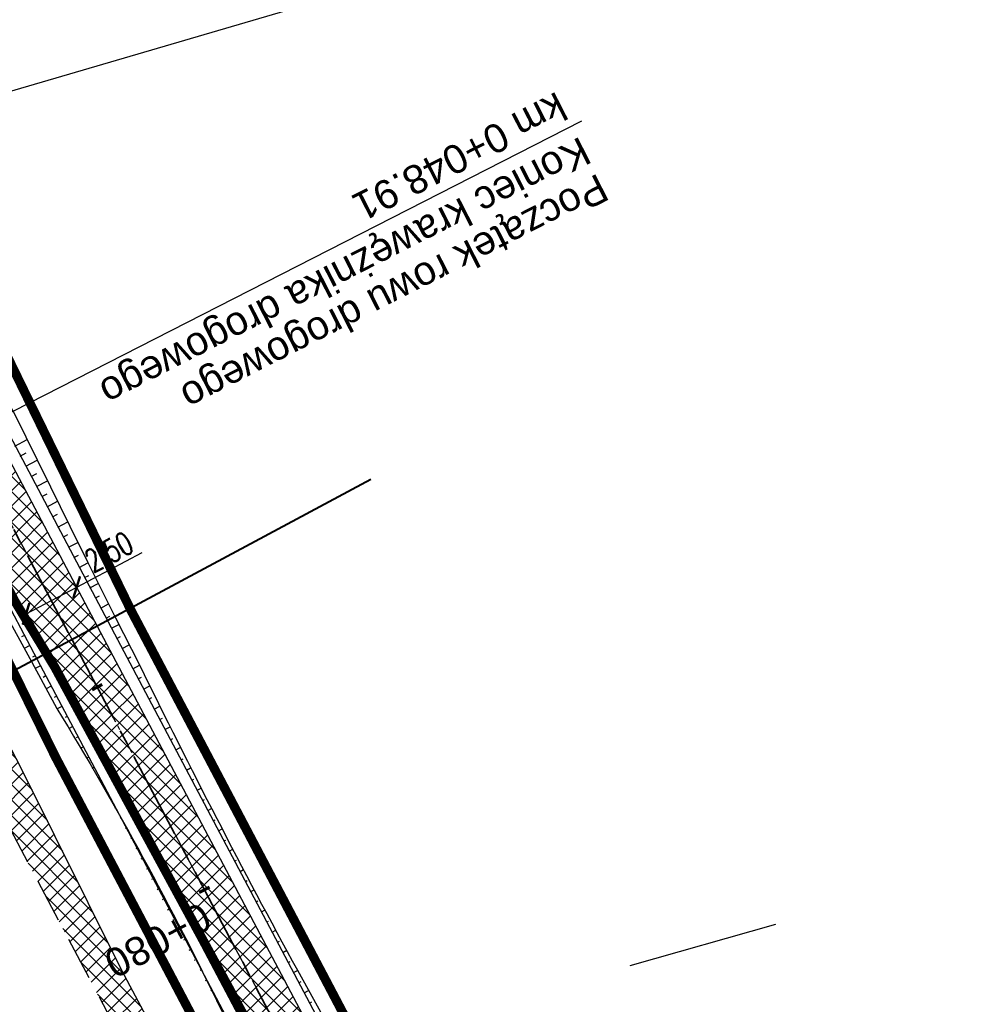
# Model space of a CAD drawing. Header units: metres. Extents: x 7529682 to 7533751, y 5721195 to 5727842.
# Tile 208 of 210: x 7529745 to 7529787, y 5727721 to 5727764. Entities that reach past the tile are written whole.
import ezdxf

# ---------------------------------------------------------------- set-up
doc = ezdxf.new("R2010")
doc.units = ezdxf.units.M
doc.header["$PDMODE"] = 1
doc.header["$PDSIZE"] = 0.3
for name, pattern in [('817-dzialki-09-05-04$0$HIDDEN', [0.375, 0.25, -0.125]), ('ACAD_ISO05W100', [33, 24, -3, 0, -3, 0, -3]), ('CENTER', [50.8, 31.75, -6.35, 6.35, -6.35]), ('CENTER2', [28.575, 19.05, -3.175, 3.175, -3.175]), ('HIDDEN', [9.525, 6.35, -3.175])]:
    doc.linetypes.add(name, pattern=pattern)
for name, color, linetype in [('C-DROGI-SYTUACJA', 7, 'Continuous'), ('C-DROGI-SYTUACJA-ETYKIETY', 7, 'Continuous'), ('D-hatch-pobocza', 131, 'Continuous'), ('D-pobocza', 60, 'Continuous'), ('D-rowy', 160, 'Continuous'), ('D-skarpa', 2, 'Continuous'), ('D-skarpa-kreskowanie', 2, 'Continuous'), ('D-wymiary', 1, 'Continuous')]:
    doc.layers.add(name, color=color, linetype=linetype)
for name, color, linetype, lineweight, true_color in [('D-ewidencja-numery', 7, 'Continuous', 50, 0x40ff00), ('D-hatch-ciag-pieszo-rowerowy', 7, 'Continuous', 13, 0xff9f80), ('D-LR-etap-III', 7, '817-dzialki-09-05-04$0$HIDDEN', 50, 0x00008f), ('D-ogrodzenie-istn', 7, 'FENCELINE2', 30, 0x7a007a), ('D-podzialy-dzialek-Kobior', 7, 'Continuous', 30, 0xff0040), ('D-typowe', 7, 'Continuous', 40, 0x0061c2)]:
    doc.layers.add(name, color=color, linetype=linetype, lineweight=lineweight, true_color=true_color)
for name, color, linetype, lineweight in [('D-krawędzie', 3, 'Continuous', 30), ('D-obrzeża', 2, 'Continuous', 30), ('D-opisy', 2, 'Continuous', 30), ('D-oś', 10, 'CENTER', 30), ('D-pas-drogowy', 7, 'ACAD_ISO05W100', 50)]:
    doc.layers.add(name, color=color, linetype=linetype, lineweight=lineweight)
doc.layers.add('poprzeczki', color=7, linetype='Continuous', true_color=0x0000c7)
doc.styles.add('DIMTEXT', font='simplex.shx', dxfattribs={"width": 0.7})
doc.styles.get("Standard").update_dxf_attribs({"font": 'arial.ttf'})
doc.linetypes.add('FENCELINE2', pattern='A,6.35,-2.54,[132,ltypeshp.shx,S=2.54,R=0,X=-2.54,Y=0],-2.54,25.4', length=36.83)
doc.dimstyles.new('500', dxfattribs={"dimtxt": 1, "dimasz": 0.7, "dimexe": 0.2, "dimexo": 0.5, "dimgap": 0.2, "dimtad": 1, "dimrnd": 0.005, "dimzin": 0, "dimdsep": 46, "dimtxsty": 'DIMTEXT', "dimblk": 'ARCHTICK', "dimcen": 0, "dimclrd": 256, "dimclre": 256, "dimclrt": 2, "dimadec": 5, "dimazin": 0, "dimtfac": 1, "dimtofl": 0, "dimtmove": 0, "dimatfit": 3, "dimfxl": 1, "dimtolj": 1, "dimtzin": 0, "dimlwd": -1, "dimlwe": -1, "dimarcsym": 0})
pattern_1 = [(45, (0, 0), (-0.33675960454, 0.33675960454), []), (135, (0, 0), (-0.33675960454, -0.33675960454), [])]

# ---------------------------------------------------------------- blocks, each defined once
blk = doc.blocks.new('_ArchTick')
at = {"color": 0, "linetype": 'ByBlock', "const_width": 0.15}
blk.add_lwpolyline([(-0.5, -0.5), (0.5, 0.5)], dxfattribs=at)
blk = doc.blocks.new('*D70')
at = {"layer": 'D-wymiary', "transparency": 16777216}
for p, q in [((7529747.918, 5727739.556), (7529750.776, 5727741.068)), ((7529747.684, 5727739.998), (7529747.824, 5727739.733)), ((7529745.708, 5727738.388), (7529747.918, 5727739.556)), ((7529745.474, 5727738.83), (7529745.614, 5727738.564))]:
    blk.add_line(p, q, dxfattribs=at)
at = {"layer": 'Defpoints', "color": 0, "transparency": 16777216}
for p in [(7529747.918, 5727739.556), (7529747.918, 5727739.556), (7529745.708, 5727738.388)]:
    blk.add_point(p, dxfattribs=at)
at = {"layer": 'D-wymiary', "transparency": 16777216, "xscale": 0.6999999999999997, "yscale": 0.6999999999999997, "zscale": 0.6999999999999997}
for p, rotation in [((7529747.918, 5727739.556), 27.87274249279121), ((7529745.708, 5727738.388), 207.8727424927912)]:
    blk.add_blockref('_ArchTick', p, dxfattribs=dict(at, rotation=rotation))
at = {"layer": 'D-wymiary', "color": 2, "transparency": 16777216, "insert": (7529749.329, 5727741.095), "char_height": 1, "attachment_point": 5, "rotation": 27.8727, "style": 'DIMTEXT'}
blk.add_mtext('\\A1;2.50', dxfattribs=at)
blk = doc.blocks.new('AeccTickLine')
at = {"color": 0, "linetype": 'ByBlock', "lineweight": -2}
blk.add_line((0, 1), (0, -1), dxfattribs=at)

msp = doc.modelspace()

# ---------------------------------------------------------------- hatches: boundary and pattern name
at = {"layer": 'D-hatch-ciag-pieszo-rowerowy'}
h = msp.add_hatch(dxfattribs=at)
h.set_pattern_fill('ANSI37', color=256, scale=0.15, style=0)
h.set_pattern_definition(pattern_1)
edge = h.paths.add_edge_path()
edge.add_line((7529794.958, 5727650.503), (7529776.019, 5727686.408))
edge.add_line((7529776.019, 5727686.408), (7529748.844, 5727737.805))
edge.add_line((7529748.844, 5727737.805), (7529744.118, 5727746.741))
edge.add_arc((7529726.438, 5727737.391), 20, 27.8727, 44.2965)
edge.add_line((7529740.753, 5727751.358), (7529739.549, 5727752.592))
edge.add_arc((7529753.864, 5727766.559), 20, 207.9018, 224.2965, ccw=False)
edge.add_line((7529736.189, 5727757.2), (7529717.235, 5727792.995))
edge.add_line((7529717.235, 5727792.995), (7529715.008, 5727791.858))
edge.add_line((7529715.008, 5727791.858), (7529734.148, 5727755.712))
edge.add_arc((7529751.823, 5727765.071), 20, 207.9018, 224.2965)
edge.add_line((7529737.508, 5727751.104), (7529738.712, 5727749.87))
edge.add_arc((7529724.397, 5727735.903), 20, 27.8728, 44.2965, ccw=False)
edge.add_line((7529742.077, 5727745.253), (7529746.633, 5727736.639))
edge.add_line((7529746.633, 5727736.639), (7529773.808, 5727685.242))
edge.add_line((7529773.808, 5727685.242), (7529792.751, 5727649.328))
edge.add_line((7529792.751, 5727649.328), (7529811.281, 5727614.82))
edge.add_line((7529811.281, 5727614.82), (7529836.657, 5727568.297))
edge.add_line((7529836.657, 5727568.297), (7529856.555, 5727531.255))
edge.add_line((7529856.555, 5727531.255), (7529859.536, 5727525.637))
edge.add_line((7529859.536, 5727525.637), (7529862.565, 5727525.262))
edge.add_line((7529862.565, 5727525.262), (7529858.761, 5727532.432))
edge.add_line((7529858.761, 5727532.432), (7529838.856, 5727569.487))
edge.add_line((7529838.856, 5727569.487), (7529813.479, 5727616.01))
edge.add_line((7529813.479, 5727616.01), (7529794.958, 5727650.503))
at = {"layer": 'D-hatch-pobocza'}
h = msp.add_hatch(dxfattribs=at)
h.set_pattern_fill('ANSI37', color=256, scale=0.15, style=0)
h.set_pattern_definition(pattern_1)
h.paths.add_polyline_path([(7529905.34, 5727429.09), (7529892.28, 5727453.58), (7529881.53, 5727473.69), (7529872.27, 5727491.4), (7529857.46, 5727519.14), (7529841.38, 5727549.79), (7529827.75, 5727575.78), (7529816.4, 5727596.89), (7529800.43, 5727627.4), (7529788.07, 5727650.98), (7529775.85, 5727673.83), (7529761.3, 5727701.31), (7529749.89, 5727722.83), (7529745.5, 5727731.66), (7529738.971, 5727744.085), (7529737.465, 5727743.316), (7529742.213, 5727734.302), (7529762.326, 5727696.274), (7529777.785, 5727667.006), (7529799.322, 5727626.3), (7529822.193, 5727583.156), (7529846.924, 5727536.347), (7529864.752, 5727502.663), (7529900.459, 5727434.965), (7529935.352, 5727369.308), (7529971.476, 5727300.786), (7529988.361, 5727268.841), (7529990.28, 5727268.6), (7529990.329, 5727268.617), (7529981.66, 5727284.96), (7529968.42, 5727309.6), (7529956.4, 5727332.85), (7529943.52, 5727357.04), (7529932.32, 5727378.32), (7529916.68, 5727408.01)])

# ---------------------------------------------------------------- linework, layer by layer
at = {"layer": 'C-DROGI-SYTUACJA', "color": 10, "linetype": 'CENTER2', "lineweight": 35, "ltscale": 0.2}
msp.add_lwpolyline([(7529714.301, 5727795.865), (7529735.169, 5727756.456, 0.071658), (7529738.529, 5727751.848), (7529739.732, 5727750.614, -0.071785), (7529743.098, 5727745.997), (7529747.739, 5727737.221), (7529774.913, 5727685.825), (7529793.855, 5727649.915), (7529812.38, 5727615.415), (7529837.757, 5727568.892), (7529857.658, 5727531.843), (7529878.79, 5727492.008), (7529902.589, 5727447.335), (7529918.538, 5727417.135), (7529944.281, 5727366.741), (7529969.685, 5727318.815), (7529986.23, 5727287.312), (7529994.785, 5727271.452), (7530014.919, 5727233.118)], format="xyb", dxfattribs=at)
at = {"layer": 'D-ewidencja-numery', "color": 12, "ltscale": 15, "true_color": 0xc70000}
msp.add_lwpolyline([(7529715.573, 5727792.968), (7529717.68, 5727794.024), (7529736.275, 5727758.647), (7529744.511, 5727750.406), (7529750.283, 5727738.55), (7529777.109, 5727687.569), (7529796.515, 5727651.33), (7529814.938, 5727616.793), (7529839.007, 5727572.304), (7529860.618, 5727532.509), (7529882.349, 5727491.504), (7529904.865, 5727449.096), (7529920.747, 5727418.885), (7529946.677, 5727368.547), (7529972.025, 5727320.573), (7529987.74, 5727290.153), (7529996.497, 5727273.662), (7530017.541, 5727234.203)], dxfattribs=at)
at = {"layer": 'D-krawędzie', "linetype": 'HIDDEN', "ltscale": 0.3}
msp.add_lwpolyline([(7529737.465, 5727743.316), (7529742.213, 5727734.302), (7529762.326, 5727696.274), (7529777.785, 5727667.006), (7529799.322, 5727626.3), (7529822.193, 5727583.156), (7529846.924, 5727536.347), (7529864.752, 5727502.663), (7529900.459, 5727434.965), (7529935.352, 5727369.308), (7529971.476, 5727300.786), (7530006.702, 5727234.141)], dxfattribs=at)
at = {"layer": 'D-LR-etap-III', "ltscale": 10, "flags": 128}
msp.add_lwpolyline([(7531750.474, 5723895.103, 0.4, 0.4, 0), (7531750.505, 5723895.13, 0.4, 0.4, 0), (7531682.71, 5724022.92, 0.4, 0.4, 0), (7531619.177, 5724147.204, 0.4, 0.4, 0), (7531592.309, 5724198.489, 0.4, 0.4, 0), (7531553.264, 5724272.919, 0.4, 0.4, 0), (7531504.02, 5724366.79, 0.4, 0.4, 0), (7531482.09, 5724407.62, 0.4, 0.4, 0), (7531412.35, 5724541.183, 0.4, 0.4, 0), (7531388.464, 5724586.93, 0.4, 0.4, 0), (7531345.12, 5724669.94, 0.4, 0.4, 0), (7531127.66, 5725081.67, 0.4, 0.4, 0), (7531059.253, 5725211.041, 0.4, 0.4, 0), (7531008.007, 5725307.954, 0.4, 0.4, 0), (7530964.182, 5725390.836, 0.4, 0.4, 0), (7530914.557, 5725484.684, 0.4, 0.4, 0), (7530865.243, 5725577.494, 0.4, 0.4, 0), (7530840.085, 5725624.059, 0.4, 0.4, 0), (7530802.56, 5725694.925, 0.4, 0.4, 0), (7530755.54, 5725787.51, 0.4, 0.4, 0), (7530708.718, 5725876.303, 0.4, 0.4, 0), (7530695.12, 5725902.09, 0.4, 0.4, 0), (7530642.914, 5726001.078, 0.4, 0.4, 0), (7530634.935, 5726016.147, 0.4, 0.4, 0), (7530610.82, 5726061.93, 0.4, 0.4, 0), (7530610.82, 5726061.93, 0.4, 0.4, 0), (7530607.21, 5726063.51, 0.4, 0.4, 0), (7530597.42, 5726080.68, 0.4, 0.4, 0), (7530591.16, 5726088.44, 0.4, 0.4, 0), (7530581.28, 5726107.21, 0.4, 0.4, 0), (7530571.29, 5726130.56, 0.4, 0.4, 0), (7530549.555, 5726171.527, 0.4, 0.4, 0), (7530531.014, 5726206.474, 0.4, 0.4, 0), (7530516.461, 5726236.017, 0.4, 0.4, 0), (7530500.799, 5726266.141, 0.4, 0.4, 0), (7530491.35, 5726283.94, 0.4, 0.4, 0), (7530482.4, 5726303.41, 0.4, 0.4, 0), (7530482.4, 5726303.41, 0.4, 0.4, 0), (7530450.41, 5726357.28, 0.4, 0.4, 0), (7530397.759, 5726458.5, 0.4, 0.4, 0), (7530334.708, 5726583.665, 0.4, 0.4, 0), (7530303.939, 5726645.168, 0.4, 0.4, 0), (7530300.51, 5726651.778, 0.4, 0.4, 0), (7530289.214, 5726671.967, 0.4, 0.4, 0), (7530281.54, 5726685.57, 0.4, 0.4, 0), (7530261.371, 5726724.163, 0.4, 0.4, 0), (7530254.03, 5726738.21, 0.4, 0.4, 0), (7530197.22, 5726845.06, 0.4, 0.4, 0), (7530194.71, 5726849.15, 0.4, 0.4, 0), (7530195.92, 5726850.75, 0.4, 0.4, 0), (7530170.547, 5726892.961, 0.4, 0.4, 0), (7530143.175, 5726945.066, 0.4, 0.4, 0), (7530105.06, 5727018.32, 0.4, 0.4, 0), (7530100.06, 5727027.16, 0.4, 0.4, 0), (7530062.319, 5727099.625, 0.4, 0.4, 0), (7530015.379, 5727189.42, 0.4, 0.4, 0), (7529983.208, 5727250.207, 0.4, 0.4, 0), (7529953.284, 5727306.747, 0.4, 0.4, 0), (7529900.671, 5727406.159, 0.4, 0.4, 0), (7529890.63, 5727425.131, 0.4, 0.4, 0), (7529875.155, 5727454.426, 0.4, 0.4, 0), (7529857.56, 5727487.787, 0.4, 0.4, 0), (7529835.194, 5727530.193, 0.4, 0.4, 0), (7529811.741, 5727574.662, 0.4, 0.4, 0), (7529792.102, 5727611.923, 0.4, 0.4, 0), (7529768.066, 5727657.47, 0.4, 0.4, 0), (7529755.211, 5727682.131, 0.4, 0.4, 0), (7529753.31, 5727681.13, 0.4, 0.4, 0), (7529739.21, 5727707.77, 0.4, 0.4, 0), (7529735.395, 5727711.252, 0.4, 0.4, 0), (7529725.42, 5727730.2, 0.4, 0.4, 0), (7529723.55, 5727729.88, 0.4, 0.4, 0), (7529695.567, 5727782.932, 0.4, 0.4, 0), (7529717.68, 5727794.024, 0.4, 0.4, 0), (7529736.275, 5727758.647, 0.4, 0.4, 0), (7529736.275, 5727758.647, 0.4, 0.4, 0), (7529744.511, 5727750.406, 0.4, 0.4, 0), (7529744.511, 5727750.406, 0.4, 0.4, 0), (7529750.283, 5727738.55, 0.4, 0.4, 0), (7529777.109, 5727687.569, 0.4, 0.4, 0), (7529796.515, 5727651.33, 0.4, 0.4, 0), (7529814.938, 5727616.793, 0.4, 0.4, 0), (7529839.007, 5727572.304, 0.4, 0.4, 0), (7529860.618, 5727532.509, 0.4, 0.4, 0), (7529882.349, 5727491.504, 0.4, 0.4, 0), (7529904.865, 5727449.096, 0.4, 0.4, 0), (7529920.747, 5727418.885, 0.4, 0.4, 0), (7529946.677, 5727368.547, 0.4, 0.4, 0), (7529972.025, 5727320.573, 0.4, 0.4, 0), (7529987.74, 5727290.153, 0.4, 0.4, 0), (7529996.497, 5727273.662, 0.4, 0.4, 0), (7530017.541, 5727234.203, 0.4, 0.4, 0), (7530033.054, 5727204.864, 0.4, 0.4, 0), (7530051.623, 5727170.223, 0.4, 0.4, 0), (7530069.277, 5727137.016, 0.4, 0.4, 0), (7530089.385, 5727097.534, 0.4, 0.4, 0), (7530109.713, 5727060.747, 0.4, 0.4, 0), (7530136.77, 5727011.64, 0.4, 0.4, 0), (7530162.447, 5726962.744, 0.4, 0.4, 0), (7530187.674, 5726916.992, 0.4, 0.4, 0), (7530207.821, 5726879.335, 0.4, 0.4, 0), (7530230.626, 5726834.519, 0.4, 0.4, 0), (7530262.288, 5726776.618, 0.4, 0.4, 0), (7530277.51, 5726760.213, 0.4, 0.4, 0), (7530286.037, 5726744.107, 0.4, 0.4, 0), (7530288.097, 5726735.884, 0.4, 0.4, 0), (7530290.394, 5726725.047, 0.4, 0.4, 0), (7530296.177, 5726713.583, 0.4, 0.4, 0), (7530302.726, 5726701.182, 0.4, 0.4, 0), (7530325.685, 5726657.466, 0.4, 0.4, 0), (7530343.244, 5726623.649, 0.4, 0.4, 0), (7530360.23, 5726591.747, 0.4, 0.4, 0), (7530383.209, 5726548.059, 0.4, 0.4, 0), (7530406.018, 5726503.606, 0.4, 0.4, 0), (7530427.465, 5726462.62, 0.4, 0.4, 0), (7530447.928, 5726424.388, 0.4, 0.4, 0), (7530471.127, 5726379.921, 0.4, 0.4, 0), (7530490.501, 5726343.033, 0.4, 0.4, 0), (7530509.499, 5726306.733, 0.4, 0.4, 0), (7530529.89, 5726267.244, 0.4, 0.4, 0), (7530543.852, 5726238.99, 0.4, 0.4, 0), (7530554.809, 5726218.944, 0.4, 0.4, 0), (7530559.027, 5726212.223, 0.4, 0.4, 0), (7530563.061, 5726206.41, 0.4, 0.4, 0), (7530566.934, 5726200.464, 0.4, 0.4, 0), (7530569.771, 5726194.902, 0.4, 0.4, 0), (7530571.473, 5726191.282, 0.4, 0.4, 0), (7530572.839, 5726188.025, 0.4, 0.4, 0), (7530575.295, 5726182.035, 0.4, 0.4, 0), (7530579.737, 5726173.306, 0.4, 0.4, 0), (7530583.3, 5726167.41, 0.4, 0.4, 0), (7530593.4, 5726163.33, 0.4, 0.4, 0), (7530598.618, 5726155.264, 0.4, 0.4, 0), (7530608.258, 5726140.497, 0.4, 0.4, 0), (7530603.27, 5726136.83, 0.4, 0.4, 0), (7530606.53, 5726131.84, 0.4, 0.4, 0), (7530604.239, 5726124.217, 0.4, 0.4, 0), (7530605.847, 5726121.63, 0.4, 0.4, 0), (7530608.972, 5726116.164, 0.4, 0.4, 0), (7530618.114, 5726097.791, 0.4, 0.4, 0), (7530651.213, 5726034.96, 0.4, 0.4, 0), (7530670.244, 5725998.611, 0.4, 0.4, 0), (7530698.075, 5725945.953, 0.4, 0.4, 0), (7530716.506, 5725911.305, 0.4, 0.4, 0), (7530735.223, 5725875.667, 0.4, 0.4, 0), (7530752.504, 5725842.155, 0.4, 0.4, 0), (7530778.311, 5725793.501, 0.4, 0.4, 0), (7530797.5, 5725756.382, 0.4, 0.4, 0), (7530812.519, 5725728.289, 0.4, 0.4, 0), (7530820.039, 5725713.16, 0.4, 0.4, 0), (7530822.422, 5725710.194, 0.4, 0.4, 0), (7530833.155, 5725688.801, 0.4, 0.4, 0), (7530849.629, 5725656.159, 0.4, 0.4, 0), (7530867.983, 5725621.964, 0.4, 0.4, 0), (7530872.63, 5725612.888, 0.4, 0.4, 0), (7530880.354, 5725597.595, 0.4, 0.4, 0), (7530883.839, 5725593.389, 0.4, 0.4, 0), (7530891.782, 5725587.763, 0.4, 0.4, 0), (7530895.039, 5725584.281, 0.4, 0.4, 0), (7530897.034, 5725580.941, 0.4, 0.4, 0), (7530900.952, 5725579.946, 0.4, 0.4, 0), (7530904.81, 5725571.977, 0.4, 0.4, 0), (7530903.682, 5725568.566, 0.4, 0.4, 0), (7530908.901, 5725558.845, 0.4, 0.4, 0), (7530910.252, 5725545.672, 0.4, 0.4, 0), (7530912.873, 5725538.646, 0.4, 0.4, 0), (7530945.278, 5725478.464, 0.4, 0.4, 0), (7530959.692, 5725450.246, 0.4, 0.4, 0), (7531002.827, 5725368.192, 0.4, 0.4, 0), (7531044.704, 5725290.314, 0.4, 0.4, 0), (7531064.099, 5725253.213, 0.4, 0.4, 0), (7531083.01, 5725216.678, 0.4, 0.4, 0), (7531113.013, 5725158.466, 0.4, 0.4, 0), (7531137.364, 5725113.071, 0.4, 0.4, 0), (7531150.831, 5725086.712, 0.4, 0.4, 0), (7531159.746, 5725076.641, 0.4, 0.4, 0), (7531166.31, 5725074.58, 0.4, 0.4, 0), (7531172.29, 5725062.58, 0.4, 0.4, 0), (7531170.59, 5725055.606, 0.4, 0.4, 0), (7531173.733, 5725044.081, 0.4, 0.4, 0), (7531215.342, 5724964.86, 0.4, 0.4, 0), (7531238.054, 5724921.685, 0.4, 0.4, 0), (7531262.39, 5724875.283, 0.4, 0.4, 0), (7531295.587, 5724811.266, 0.4, 0.4, 0), (7531348.488, 5724712.363, 0.4, 0.4, 0), (7531363.741, 5724682.684, 0.4, 0.4, 0), (7531366.987, 5724675.865, 0.4, 0.4, 0), (7531382.541, 5724646.111, 0.4, 0.4, 0), (7531401.299, 5724610.875, 0.4, 0.4, 0), (7531428.965, 5724558.862, 0.4, 0.4, 0), (7531449.111, 5724520.398, 0.4, 0.4, 0), (7531477.293, 5724465.831, 0.4, 0.4, 0), (7531500.996, 5724421.113, 0.4, 0.4, 0), (7531512.122, 5724400.549, 0.4, 0.4, 0), (7531513.782, 5724396.757, 0.4, 0.4, 0), (7531526.32, 5724379.39, 0.4, 0.4, 0), (7531566.784, 5724302.736, 0.4, 0.4, 0), (7531612.277, 5724225.61, 0.4, 0.4, 0), (7531620.493, 5724210.548, 0.4, 0.4, 0), (7531631.578, 5724196.258, 0.4, 0.4, 0), (7531653.484, 5724152.434, 0.4, 0.4, 0), (7531661.151, 5724128.494, 0.4, 0.4, 0), (7531673.881, 5724101.186, 0.4, 0.4, 0), (7531684.691, 5724081.184, 0.4, 0.4, 0), (7531699.212, 5724051.17, 0.4, 0.4, 0), (7531704.034, 5724040.584, 0.4, 0.4, 0), (7531704.034, 5724040.584, 0.4, 0.4, 0), (7531703.913, 5724037.17, 0.4, 0.4, 0), (7531736.42, 5723969.232, 0.4, 0.4, 0), (7531738.285, 5723967.699, 0.4, 0.4, 0), (7531742.181, 5723962.346, 0.4, 0.4, 0), (7531744.286, 5723958.616, 0.4, 0.4, 0), (7531755.393, 5723944.193, 0.4, 0.4, 0), (7531758.69, 5723936.76, 0.4, 0.4, 0), (7531780.08, 5723929.25, 0.4, 0.4, 0), (7531792.612, 5723906.338, 0.4, 0.4, 0), (7531792.612, 5723906.338, 0.4, 0.4, 0), (7531756.962, 5723883.055, 0.4, 0.4, 0), (7531750.46, 5723895.13, 0.4, 0.4, 0), (7531750.46, 5723895.13, 0, 0, 0)], format="xyseb", dxfattribs=at)
at = {"layer": 'D-obrzeża'}
for points in [[(7529996.408, 5727271.05), (7529995.888, 5727272.04), (7529987.333, 5727287.9), (7529970.791, 5727319.398), (7529945.39, 5727367.318), (7529919.647, 5727417.711), (7529903.693, 5727447.921), (7529879.894, 5727492.595), (7529858.761, 5727532.432), (7529838.856, 5727569.487), (7529813.479, 5727616.01), (7529794.958, 5727650.503), (7529776.019, 5727686.408), (7529748.844, 5727737.805), (7529744.118, 5727746.741, 0.071785), (7529740.753, 5727751.358), (7529739.549, 5727752.592, -0.071658), (7529736.189, 5727757.2), (7529717.235, 5727792.995)], [(7530013.813, 5727232.534), (7529993.681, 5727270.865), (7529985.127, 5727286.725), (7529968.58, 5727318.231), (7529943.172, 5727366.164), (7529917.429, 5727416.559), (7529901.485, 5727446.75), (7529877.686, 5727491.422), (7529856.555, 5727531.255), (7529836.657, 5727568.297), (7529811.281, 5727614.82), (7529792.751, 5727649.328), (7529773.808, 5727685.242), (7529746.633, 5727736.639), (7529746.633, 5727736.639), (7529742.077, 5727745.253, 0.071785), (7529738.712, 5727749.87), (7529737.508, 5727751.104, -0.071658), (7529734.148, 5727755.712), (7529715.008, 5727791.858)]]:
    msp.add_lwpolyline(points, format="xyb", dxfattribs=at)
at = {"layer": 'D-ogrodzenie-istn', "ltscale": 0.1}
msp.add_lwpolyline([(7529747.764, 5727841.936), (7529697.75, 5727832.09), (7529709.543, 5727809.445), (7529717.96, 5727793.49), (7529717.96, 5727793.49), (7529717.96, 5727793.49), (7529729.48, 5727771.48), (7529736.275, 5727758.647), (7529736.275, 5727758.647), (7529784.719, 5727772.842)], dxfattribs=at)
at = {"layer": 'D-opisy'}
msp.add_line((7529737.465, 5727743.316), (7529769.954, 5727759.904), dxfattribs=at)
at = {"layer": 'D-oś', "ltscale": 0.03}
msp.add_lwpolyline([(7529714.301, 5727795.865), (7529735.169, 5727756.456, 0.071658), (7529738.529, 5727751.848), (7529739.732, 5727750.614, -0.071785), (7529743.098, 5727745.997), (7529747.739, 5727737.221), (7529774.913, 5727685.825), (7529793.855, 5727649.915), (7529812.38, 5727615.415), (7529837.757, 5727568.892), (7529857.658, 5727531.843), (7529878.79, 5727492.008), (7529902.589, 5727447.335), (7529918.538, 5727417.135), (7529944.281, 5727366.741), (7529969.685, 5727318.815), (7529986.23, 5727287.312), (7529994.785, 5727271.452), (7530014.919, 5727233.118)], format="xyb", dxfattribs=at)
at = {"layer": 'D-pas-drogowy', "ltscale": 0.2, "flags": 128}
msp.add_lwpolyline([(7531633.019, 5724182.834, 0.4, 0.4, 0), (7531617.559, 5724211.608, 0.4, 0.4, 0), (7531566.784, 5724302.736, 0.4, 0.4, 0), (7531538.419, 5724356.47, 0.4, 0.4, 0), (7531526.32, 5724379.39, 0.4, 0.4, 0), (7531516.102, 5724393.607, 0.4, 0.4, 0.001485), (7531513.78, 5724396.838, 0.4, 0.4, 0), (7531501.87, 5724413.41, 0.4, 0.4, 0), (7531474.926, 5724464.508, 0.4, 0.4, 0), (7531446.2, 5724518.992, 0.4, 0.4, 0), (7531424.962, 5724559.262, 0.4, 0.4, 0), (7531398.444, 5724609.566, 0.4, 0.4, 0), (7531379.647, 5724645.216, 0.4, 0.4, 0), (7531365.23, 5724672.56, 0.4, 0.4, 0), (7531341.306, 5724717.915, 0.4, 0.4, 0), (7531312.9, 5724771.789, 0.4, 0.4, 0), (7531292.591, 5724810.307, 0.4, 0.4, 0), (7531259.392, 5724873.271, 0.4, 0.4, 0), (7531233.74, 5724921.923, 0.4, 0.4, 0), (7531203.073, 5724980.092, 0.4, 0.4, 0), (7531173.471, 5725036.225, 0.4, 0.4, 0), (7531168.27, 5725046.09, 0.4, 0.4, 0), (7531172.29, 5725062.58, 0.4, 0.4, 0), (7531166.31, 5725074.58, 0.4, 0.4, 0), (7531150.32, 5725079.6, 0.4, 0.4, 0), (7531141.5, 5725096.43, 0.4, 0.4, 0), (7531109.312, 5725157.814, 0.4, 0.4, 0), (7531086.641, 5725201.048, 0.4, 0.4, 0), (7531059.198, 5725253.384, 0.4, 0.4, 0), (7531028.207, 5725312.489, 0.4, 0.4, 0), (7530999.105, 5725367.99, 0.4, 0.4, 0), (7530956.248, 5725449.725, 0.4, 0.4, 0), (7530924.398, 5725510.464, 0.4, 0.4, 0), (7530897.51, 5725561.74, 0.4, 0.4, 0), (7530894.46, 5725566.14, 0.4, 0.4, 0), (7530892.16, 5725570.49, 0.4, 0.4, 0), (7530869.363, 5725613.307, 0.4, 0.4, 0), (7530861.694, 5725627.705, 0.4, 0.4, 0), (7530852.74, 5725644.52, 0.4, 0.4, 0), (7530831.51, 5725684.2, 0.4, 0.4, 0), (7530811.13, 5725722.52, 0.4, 0.4, 0), (7530792.348, 5725757.941, 0.4, 0.4, 0), (7530768.03, 5725803.8, 0.4, 0.4, 0), (7530748.769, 5725840.179, 0.4, 0.4, 0), (7530727.7, 5725879.97, 0.4, 0.4, 0), (7530712.098, 5725909.545, 0.4, 0.4, 0), (7530693.644, 5725944.645, 0.4, 0.4, 0), (7530665.702, 5725997.539, 0.4, 0.4, 0), (7530641.76, 5726042.88, 0.4, 0.4, 0), (7530616.5, 5726091.48, 0.4, 0.4, 0), (7530604.628, 5726114.32, 0.4, 0.4, -0.007763), (7530602.5, 5726118.43, 0.4, 0.4, 0), (7530603.992, 5726123.395, 0.4, 0.4, 0), (7530606.53, 5726131.84, 0.4, 0.4, 0), (7530603.27, 5726136.83, 0.4, 0.4, 0), (7530593.776, 5726151.369, 0.4, 0.4, 0), (7530590.203, 5726156.84, 0.4, 0.4, 0), (7530583.3, 5726167.41, 0.4, 0.4, 0), (7530580.578, 5726170.428, 0.4, 0.4, 0), (7530575.85, 5726175.67, 0.4, 0.4, 0), (7530569.01, 5726186.66, 0.4, 0.4, 0), (7530562.555, 5726199.189, 0.4, 0.4, 0), (7530555.67, 5726211.39, 0.4, 0.4, 0), (7530548.29, 5726224.23, 0.4, 0.4, 0), (7530540.58, 5726237.71, 0.4, 0.4, 0), (7530532.68, 5726252.65, 0.4, 0.4, 0), (7530524.06, 5726269.35, 0.4, 0.4, 0), (7530502.82, 5726309.91, 0.4, 0.4, 0), (7530488.83, 5726336.63, 0.4, 0.4, 0), (7530466.03, 5726380.16, 0.4, 0.4, 0), (7530438.47, 5726432.77, 0.4, 0.4, 0), (7530424.53, 5726459.09, 0.4, 0.4, 0), (7530401.63, 5726502.97, 0.4, 0.4, 0), (7530383.38, 5726538.06, 0.4, 0.4, 0), (7530353.97, 5726593.52, 0.4, 0.4, 0), (7530338.47, 5726622.74, 0.4, 0.4, 0), (7530322.01, 5726653.88, 0.4, 0.4, 0), (7530297.54, 5726700.33, 0.4, 0.4, 0), (7530287.38, 5726719.6, 0.4, 0.4, 0), (7530285.95, 5726722.316, 0.4, 0.4, 0), (7530280.26, 5726733.12, 0.4, 0.4, 0), (7530266.73, 5726758.74, 0.4, 0.4, 0), (7530260.42, 5726770.47, 0.4, 0.4, 0), (7530253.25, 5726783.82, 0.4, 0.4, 0), (7530244.95, 5726799.33, 0.4, 0.4, 0), (7530239.39, 5726808.49, 0.4, 0.4, 0), (7530238.29, 5726807.9, 0.4, 0.4, 0), (7530218.11, 5726850.67, 0.4, 0.4, 0), (7530175.907, 5726928.168, 0.4, 0.4, 0), (7530096.68, 5727076.15, 0.4, 0.4, 0), (7530094.68, 5727079.89, 0.4, 0.4, 0), (7530064.597, 5727135.523, 0.4, 0.4, 0), (7530046.731, 5727168.892, 0.4, 0.4, 0), (7530025.803, 5727208.461, 0.4, 0.4, 0), (7530012.847, 5727232.979, 0.4, 0.4, 0), (7529994.15, 5727268.45, 0.4, 0.4, 0), (7529981.671, 5727291.93, 0.4, 0.4, 0), (7529949.89, 5727351.73, 0.4, 0.4, 0), (7529924.75, 5727399.03, 0.4, 0.4, 0), (7529915.516, 5727417.1, 0.4, 0.4, 0), (7529885.83, 5727475.19, 0.4, 0.4, 0), (7529862.56, 5727519.97, 0.4, 0.4, 0), (7529852.985, 5727538.191, 0.4, 0.4, 0), (7529836.513, 5727569.511, 0.4, 0.4, 0), (7529815.369, 5727609.141, 0.4, 0.4, 0), (7529792.795, 5727651.247, 0.4, 0.4, 0), (7529774.199, 5727685.858, 0.4, 0.4, 0), (7529746.966, 5727736.059, 0.4, 0.4, 0), (7529733.92, 5727757.62, 0.4, 0.4, 0), (7529708.607, 5727806.389, 0.4, 0.4, 0), (7529688.492, 5727796.345, 0.4, 0.4, 0), (7529723.55, 5727729.88, 0.4, 0.4, 0), (7529725.42, 5727730.2, 0.4, 0.4, 0), (7529735.38, 5727711.28, 0.4, 0.4, 0), (7529739.21, 5727707.77, 0.4, 0.4, 0), (7529753.31, 5727681.13, 0.4, 0.4, 0), (7529755.178, 5727682.114, 0.4, 0.4, 0), (7529792.102, 5727611.923, 0.4, 0.4, 0), (7529811.741, 5727574.662, 0.4, 0.4, 0), (7529835.194, 5727530.193, 0.4, 0.4, 0), (7529857.56, 5727487.787, 0.4, 0.4, 0), (7529875.155, 5727454.426, 0.4, 0.4, 0), (7529890.63, 5727425.131, 0.4, 0.4, 0), (7529900.671, 5727406.159, 0.4, 0.4, 0), (7529953.284, 5727306.747, 0.4, 0.4, 0), (7529983.208, 5727250.207, 0.4, 0.4, 0), (7530015.379, 5727189.42, 0.4, 0.4, 0), (7530062.319, 5727099.625, 0.4, 0.4, 0), (7530100.06, 5727027.16, 0.4, 0.4, 0), (7530105.06, 5727018.32, 0.4, 0.4, 0), (7530143.175, 5726945.066, 0.4, 0.4, 0), (7530170.547, 5726892.961, 0.4, 0.4, 0), (7530195.92, 5726850.75, 0.4, 0.4, 0), (7530194.71, 5726849.15, 0.4, 0.4, 0), (7530197.22, 5726845.06, 0.4, 0.4, 0), (7530254.03, 5726738.21, 0.4, 0.4, 0), (7530261.371, 5726724.163, 0.4, 0.4, 0), (7530281.54, 5726685.57, 0.4, 0.4, 0), (7530289.214, 5726671.967, 0.4, 0.4, 0), (7530300.51, 5726651.778, 0.4, 0.4, 0), (7530303.939, 5726645.168, 0.4, 0.4, 0), (7530334.708, 5726583.665, 0.4, 0.4, 0), (7530397.759, 5726458.5, 0.4, 0.4, 0), (7530450.41, 5726357.28, 0.4, 0.4, 0), (7530482.4, 5726303.41, 0.4, 0.4, 0), (7530483.688, 5726301.003, 0.4, 0.4, 0), (7530491.35, 5726283.94, 0.4, 0.4, 0), (7530512.67, 5726243.78, 0.4, 0.4, 0), (7530529.43, 5726209.46, 0.4, 0.4, 0), (7530571.29, 5726130.56, 0.4, 0.4, 0), (7530581.28, 5726107.21, 0.4, 0.4, 0), (7530591.16, 5726088.44, 0.4, 0.4, 0), (7530597.42, 5726080.68, 0.4, 0.4, 0), (7530607.21, 5726063.51, 0.4, 0.4, 0), (7530610.82, 5726061.93, 0.4, 0.4, 0), (7530634.935, 5726016.147, 0.4, 0.4, 0), (7530642.914, 5726001.078, 0.4, 0.4, 0), (7530695.12, 5725902.09, 0.4, 0.4, 0), (7530708.718, 5725876.303, 0.4, 0.4, 0), (7530755.54, 5725787.51, 0.4, 0.4, 0), (7530802.56, 5725694.925, 0.4, 0.4, 0), (7530840.085, 5725624.059, 0.4, 0.4, 0), (7530865.243, 5725577.494, 0.4, 0.4, 0), (7530914.557, 5725484.684, 0.4, 0.4, 0), (7530964.182, 5725390.836, 0.4, 0.4, 0), (7531008.007, 5725307.954, 0.4, 0.4, 0), (7531059.253, 5725211.041, 0.4, 0.4, 0), (7531127.66, 5725081.67, 0.4, 0.4, 0), (7531345.12, 5724669.94, 0.4, 0.4, 0), (7531388.464, 5724586.93, 0.4, 0.4, 0), (7531412.35, 5724541.183, 0.4, 0.4, 0), (7531482.09, 5724407.62, 0.4, 0.4, 0), (7531504.02, 5724366.79, 0.4, 0.4, 0), (7531519.374, 5724337.52, 0.4, 0.4, 0), (7531563.749, 5724252.932, 0.4, 0.4, 0), (7531602.175, 5724179.681, 0.4, 0.4, 0), (7531619.177, 5724147.204, 0.4, 0.4, 0), (7531625.038, 5724135.635, 0.4, 0.4, 0), (7531656.796, 5724073.316, 0.4, 0.4, 0), (7531675.12, 5724037.36, 0.4, 0.4, 0), (7531682.71, 5724022.92, 0.4, 0.4, 0), (7531705.565, 5723979.811, 0.4, 0.4, 0), (7531736.606, 5723921.262, 0.4, 0.4, 0), (7531750.46, 5723895.13, 0.4, 0.4, 0), (7531740.77, 5723886.56, 0.4, 0.4, 0), (7531732.86, 5723885, 0.4, 0.4, 0), (7531722.18, 5723887.77, 0.4, 0.4, 0), (7531729.87, 5723862.17, 0.4, 0.4, 0), (7531742.92, 5723861.93, 0.4, 0.4, 0), (7531763.71, 5723859.52, 0.4, 0.4, 0), (7531768.42, 5723854.12, 0.4, 0.4, 0), (7531787.42, 5723817.97, 0.4, 0.4, 0), (7531795.57, 5723809.82, 0.4, 0.4, 0), (7531816.347, 5723819.85, 0.4, 0.4, 0), (7531816.347, 5723819.85, 0.4, 0.4, 0), (7531805.06, 5723843.23, 0.4, 0.4, 0), (7531803.61, 5723886.23, 0.4, 0.4, 0), (7531803.61, 5723886.23, 0.4, 0.4, 0), (7531780.08, 5723929.25, 0.4, 0.4, 0), (7531758.69, 5723936.76, 0.4, 0.4, 0), (7531749.359, 5723946.412, 0.4, 0.4, 0), (7531742.71, 5723953.29, 0.4, 0.4, 0), (7531735.177, 5723967.878, 0.4, 0.4, 0), (7531722.37, 5723992.68, 0.4, 0.4, 0), (7531705.042, 5724030.886, 0.4, 0.4, 0), (7531699.47, 5724043.17, 0.4, 0.4, 0), (7531692.69, 5724058.11, 0.4, 0.4, 0), (7531679.672, 5724084.017, 0.4, 0.4, 0), (7531674.55, 5724094.21, 0.4, 0.4, 0), (7531666.633, 5724114.003, 0.4, 0.4, 0), (7531649, 5724153.82, 0.4, 0.4, 0), (7531641.49, 5724149.34, 0.4, 0.4, 0), (7531626.04, 5724179.34, 0.4, 0.4, 0), (7531633.03, 5724182.84, 0, 0, 0)], format="xyseb", dxfattribs=at)
at = {"layer": 'D-pobocza'}
for points in [[(7529719.962, 5727788.914), (7529736.631, 5727757.434, 0.071658), (7529739.907, 5727752.941), (7529741.111, 5727751.707, -0.071785), (7529744.56, 5727746.975), (7529749.286, 5727738.039), (7529776.461, 5727686.642), (7529795.4, 5727650.738), (7529813.919, 5727616.248), (7529839.296, 5727569.725), (7529859.202, 5727532.667), (7529880.335, 5727492.83), (7529904.135, 5727448.155), (7529920.091, 5727417.942), (7529945.833, 5727367.549), (7529971.233, 5727319.631), (7529987.775, 5727288.135), (7529996.33, 5727272.275), (7529996.866, 5727271.253)], [(7529718.045, 5727785.054), (7529733.706, 5727755.478, 0.071658), (7529737.151, 5727750.754), (7529738.354, 5727749.521, -0.071785), (7529741.635, 5727745.019), (7529746.191, 5727736.405), (7529773.366, 5727685.008), (7529792.31, 5727649.093), (7529810.841, 5727614.582), (7529836.218, 5727568.059), (7529856.114, 5727531.019), (7529877.245, 5727491.187), (7529901.043, 5727446.515), (7529916.985, 5727416.328), (7529942.728, 5727365.933), (7529968.137, 5727317.998), (7529984.685, 5727286.49), (7529993.24, 5727270.63), (7529993.656, 5727269.837)]]:
    msp.add_lwpolyline(points, format="xyb", dxfattribs=at)
at = {"layer": 'D-pobocza', "linetype": 'ByBlock'}
msp.add_lwpolyline([(7529990.329, 5727268.617), (7529981.66, 5727284.96), (7529968.42, 5727309.6), (7529956.4, 5727332.85), (7529943.52, 5727357.04), (7529932.32, 5727378.32), (7529916.68, 5727408.01), (7529905.34, 5727429.09), (7529892.28, 5727453.58), (7529881.53, 5727473.69), (7529872.27, 5727491.4), (7529857.46, 5727519.14), (7529841.38, 5727549.79), (7529827.75, 5727575.78), (7529816.4, 5727596.89), (7529800.43, 5727627.4), (7529788.07, 5727650.98), (7529775.85, 5727673.83), (7529761.3, 5727701.31), (7529749.89, 5727722.83), (7529745.5, 5727731.66), (7529738.971, 5727744.085), (7529737.465, 5727743.316)], dxfattribs=at)
at = {"layer": 'D-podzialy-dzialek-Kobior'}
msp.add_lwpolyline([(7529772.061, 5727723.045), (7529778.42, 5727724.845)], dxfattribs=at)
at = {"layer": 'D-rowy', "linetype": 'HIDDEN', "ltscale": 0.1, "const_width": 0.4, "flags": 128}
msp.add_lwpolyline([(7530210.965, 5726857.162), (7530158.809, 5726954.52), (7530122.465, 5727022.753), (7530095.922, 5727072.859), (7530086.314, 5727091.113), (7530063.16, 5727134.709), (7530033.596, 5727190.759), (7530021.34, 5727213.676), (7530002.619, 5727249.036), (7529995.396, 5727262.503), (7529988.789, 5727275.206), (7529976.334, 5727299.006), (7529958.125, 5727333.488), (7529939.362, 5727369.129), (7529923.146, 5727399.734), (7529918.219, 5727408.985), (7529909.126, 5727427.527), (7529905.376, 5727434.673), (7529896.192, 5727451.152), (7529887.557, 5727467.231), (7529877.124, 5727486.657), (7529866.166, 5727506.778), (7529855.76, 5727526.176), (7529840.707, 5727554.898), (7529824.518, 5727585.588), (7529810.515, 5727612.292), (7529795.682, 5727640.077), (7529780.379, 5727668.69), (7529772.315, 5727684.078), (7529762.635, 5727702.447), (7529747.007, 5727732.117), (7529740.676, 5727744.954)], dxfattribs=at)
at = {"layer": 'D-skarpa', "linetype": 'Continuous'}
for points in [[(7529736.178, 5727758.289), (7529736.778, 5727757.308), (7529736.959, 5727756.986), (7529739.817, 5727753.5), (7529740.044, 5727753.326), (7529741.436, 5727752.277), (7529743.594, 5727749.763), (7529744.671, 5727748.084), (7529745.21, 5727747.114), (7529746.194, 5727745.115), (7529746.776, 5727743.933), (7529747.616, 5727742.225), (7529748.405, 5727740.628), (7529749.613, 5727738.212), (7529750.658, 5727736.163, 0.011045), (7529757.543, 5727722.836), (7529759.965, 5727718.46)], [(7529740.883, 5727745.063), (7529740.883, 5727745.063), (7529741.827, 5727742.805), (7529742.46, 5727741.651), (7529743.453, 5727740.024), (7529744.67, 5727738.652), (7529745.958, 5727736.278), (7529747.054, 5727734.257, -0.025162), (7529754.233, 5727721.085), (7529756.531, 5727716.644), (7529763.153, 5727703.178), (7529765.518, 5727698.773), (7529773.069, 5727684.85), (7529775.049, 5727681.191), (7529777.428, 5727676.793), (7529779.77, 5727672.375)]]:
    msp.add_lwpolyline(points, format="xyb", dxfattribs=at)
at = {"layer": 'D-skarpa-kreskowanie', "linetype": 'Continuous'}
for p, q in [((7529745.225, 5727745.717, 107.74), (7529745.759, 5727745.999, 107.337)), ((7529745.459, 5727745.275, 107.738), (7529745.72, 5727745.413, 107.541)), ((7529745.693, 5727744.833, 107.735), (7529746.201, 5727745.102, 107.352)), ((7529745.927, 5727744.391, 107.735), (7529746.174, 5727744.522, 107.548)), ((7529746.16, 5727743.949, 107.734), (7529746.643, 5727744.204, 107.37)), ((7529746.394, 5727743.507, 107.734), (7529746.629, 5727743.631, 107.557)), ((7529746.628, 5727743.065, 107.735), (7529747.084, 5727743.306, 107.391)), ((7529746.862, 5727742.623, 107.736), (7529747.083, 5727742.74, 107.569)), ((7529747.095, 5727742.181, 107.737), (7529747.526, 5727742.408, 107.412)), ((7529747.329, 5727741.739, 107.738), (7529747.538, 5727741.849, 107.581)), ((7529747.563, 5727741.297, 107.74), (7529747.968, 5727741.511, 107.434)), ((7529747.797, 5727740.855, 107.742), (7529747.993, 5727740.959, 107.594)), ((7529748.03, 5727740.413, 107.744), (7529748.411, 5727740.614, 107.457)), ((7529748.264, 5727739.971, 107.746), (7529748.45, 5727740.069, 107.606)), ((7529748.498, 5727739.529, 107.748), (7529748.859, 5727739.72, 107.476)), ((7529748.732, 5727739.087, 107.75), (7529748.907, 5727739.18, 107.617)), ((7529748.965, 5727738.645, 107.752), (7529749.306, 5727738.825, 107.495)), ((7529749.199, 5727738.203, 107.753), (7529749.365, 5727738.29, 107.629)), ((7529749.433, 5727737.761, 107.755), (7529749.756, 5727737.932, 107.512)), ((7529745.639, 5727737.448, 107.62), (7529745.517, 5727737.383, 107.527)), ((7529749.667, 5727737.319, 107.757), (7529749.825, 5727737.403, 107.638)), ((7529745.873, 5727737.006, 107.622), (7529745.632, 5727736.878, 107.44)), ((7529749.9, 5727736.877, 107.759), (7529750.21, 5727737.041, 107.525)), ((7529746.107, 5727736.564, 107.623), (7529745.989, 5727736.501, 107.534)), ((7529750.134, 5727736.435, 107.761), (7529750.286, 5727736.515, 107.647)), ((7529746.341, 5727736.122, 107.625), (7529746.109, 5727735.999, 107.451)), ((7529750.368, 5727735.993, 107.763), (7529750.665, 5727736.15, 107.539)), ((7529746.574, 5727735.68, 107.627), (7529746.461, 5727735.62, 107.542)), ((7529750.601, 5727735.551, 107.765), (7529750.744, 5727735.626, 107.657)), ((7529746.808, 5727735.238, 107.629), (7529746.586, 5727735.12, 107.462)), ((7529750.835, 5727735.109, 107.767), (7529751.108, 5727735.253, 107.561)), ((7529747.042, 5727734.796, 107.631), (7529746.933, 5727734.738, 107.549)), ((7529751.069, 5727734.667, 107.769), (7529751.199, 5727734.736, 107.67)), ((7529747.275, 5727734.353, 107.633), (7529747.064, 5727734.242, 107.473)), ((7529751.303, 5727734.225, 107.771), (7529751.551, 5727734.356, 107.583)), ((7529747.509, 5727733.911, 107.635), (7529747.413, 5727733.86, 107.564)), ((7529751.536, 5727733.783, 107.772), (7529751.654, 5727733.845, 107.683)), ((7529747.743, 5727733.469, 107.637), (7529747.568, 5727733.377, 107.513)), ((7529751.77, 5727733.341, 107.774), (7529751.994, 5727733.459, 107.606)), ((7529747.977, 5727733.027, 107.639), (7529747.899, 5727732.986, 107.586)), ((7529752.004, 5727732.899, 107.776), (7529752.11, 5727732.955, 107.696)), ((7529748.21, 5727732.585, 107.641), (7529748.073, 5727732.513, 107.553)), ((7529752.237, 5727732.457, 107.778), (7529752.437, 5727732.562, 107.628)), ((7529748.444, 5727732.143, 107.642), (7529748.384, 5727732.112, 107.608)), ((7529752.471, 5727732.015, 107.78), (7529752.565, 5727732.064, 107.709)), ((7529748.678, 5727731.701, 107.644), (7529748.577, 5727731.648, 107.593)), ((7529752.705, 5727731.573, 107.782), (7529752.88, 5727731.665, 107.65)), ((7529748.911, 5727731.259, 107.646), (7529748.87, 5727731.238, 107.63)), ((7529752.939, 5727731.131, 107.784), (7529753.025, 5727731.176, 107.719)), ((7529749.145, 5727730.817, 107.648), (7529749.082, 5727730.784, 107.633)), ((7529753.172, 5727730.689, 107.786), (7529753.343, 5727730.779, 107.657)), ((7529749.334, 5727730.352, 107.653), (7529749.356, 5727730.363, 107.652)), ((7529753.406, 5727730.247, 107.788), (7529753.49, 5727730.291, 107.724)), ((7529749.586, 5727729.919, 107.672), (7529749.613, 5727729.933, 107.652)), ((7529753.64, 5727729.805, 107.79), (7529753.805, 5727729.892, 107.665)), ((7529749.816, 5727729.475, 107.677), (7529749.831, 5727729.483, 107.665)), ((7529753.873, 5727729.363, 107.792), (7529753.955, 5727729.406, 107.73)), ((7529750.046, 5727729.031, 107.682), (7529750.08, 5727729.049, 107.656)), ((7529754.107, 5727728.921, 107.793), (7529754.268, 5727729.005, 107.672)), ((7529750.276, 5727728.587, 107.686), (7529750.295, 5727728.597, 107.672)), ((7529754.341, 5727728.479, 107.795), (7529754.42, 5727728.52, 107.736)), ((7529750.506, 5727728.143, 107.691), (7529750.547, 5727728.165, 107.66)), ((7529754.575, 5727728.036, 107.797), (7529754.73, 5727728.119, 107.68)), ((7529750.736, 5727727.699, 107.696), (7529750.758, 5727727.711, 107.679)), ((7529754.808, 5727727.594, 107.799), (7529754.885, 5727727.635, 107.741)), ((7529750.966, 5727727.255, 107.7), (7529751.015, 5727727.281, 107.663)), ((7529755.042, 5727727.152, 107.801), (7529755.193, 5727727.232, 107.687)), ((7529751.196, 5727726.811, 107.705), (7529751.222, 5727726.825, 107.685)), ((7529755.276, 5727726.71, 107.803), (7529755.352, 5727726.751, 107.745)), ((7529751.426, 5727726.367, 107.71), (7529751.482, 5727726.397, 107.667)), ((7529755.509, 5727726.268, 107.805), (7529755.664, 5727726.35, 107.688)), ((7529751.656, 5727725.923, 107.714), (7529751.686, 5727725.939, 107.692)), ((7529751.886, 5727725.479, 107.719), (7529751.95, 5727725.513, 107.671)), ((7529755.743, 5727725.826, 107.807), (7529755.822, 5727725.868, 107.747)), ((7529755.977, 5727725.384, 107.809), (7529756.136, 5727725.468, 107.689)), ((7529752.121, 5727725.038, 107.72), (7529752.152, 5727725.055, 107.696)), ((7529752.357, 5727724.597, 107.72), (7529752.417, 5727724.629, 107.675)), ((7529756.21, 5727724.942, 107.811), (7529756.291, 5727724.985, 107.75)), ((7529756.444, 5727724.5, 107.812), (7529756.607, 5727724.587, 107.689)), ((7529752.593, 5727724.156, 107.721), (7529752.622, 5727724.172, 107.699)), ((7529752.828, 5727723.715, 107.721), (7529752.884, 5727723.745, 107.679)), ((7529756.678, 5727724.058, 107.814), (7529756.76, 5727724.102, 107.752)), ((7529756.912, 5727723.616, 107.816), (7529757.079, 5727723.705, 107.69)), ((7529753.064, 5727723.274, 107.722), (7529753.091, 5727723.289, 107.701)), ((7529757.145, 5727723.174, 107.818), (7529757.23, 5727723.219, 107.754)), ((7529753.299, 5727722.833, 107.722), (7529753.352, 5727722.861, 107.682)), ((7529757.379, 5727722.732, 107.82), (7529757.55, 5727722.823, 107.691)), ((7529753.535, 5727722.392, 107.723), (7529753.56, 5727722.406, 107.704)), ((7529757.613, 5727722.29, 107.822), (7529757.703, 5727722.338, 107.754)), ((7529753.77, 5727721.951, 107.723), (7529753.819, 5727721.977, 107.686)), ((7529757.846, 5727721.848, 107.824), (7529758.035, 5727721.948, 107.682)), ((7529754.006, 5727721.51, 107.724), (7529754.029, 5727721.522, 107.706)), ((7529758.08, 5727721.406, 107.826), (7529758.178, 5727721.458, 107.752))]:
    msp.add_line(p, q, dxfattribs=at)
at = {"layer": 'D-typowe'}
msp.add_lwpolyline([(7529760.749, 5727744.258), (7529726.613, 5727725.958)], dxfattribs=at)

# ---------------------------------------------------------------- block references
at = {"layer": 'poprzeczki', "color": 2, "linetype": 'Continuous', "lineweight": 60, "xscale": 0.25, "yscale": 0.25, "zscale": 0.25, "rotation": 297.8665105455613}
for p in [(7529748.814, 5727735.188), (7529753.488, 5727726.347)]:
    msp.add_blockref('AeccTickLine', p, dxfattribs=at)

# ---------------------------------------------------------------- texts
at = {"layer": 'C-DROGI-SYTUACJA-ETYKIETY', "color": 2}
msp.add_text('0+080', height=1.25, rotation=207.8665, dxfattribs=at).set_placement((7529753.332, 5727725.84))
at = {"layer": 'D-opisy'}
for s, p in [('km 0+048.91', (7529768.858, 5727761.207)), ('Koniec krawężnika drogowego', (7529769.899, 5727759.251)), ('Początek rowu drogowego', (7529770.667, 5727757.638))]:
    msp.add_text(s, height=1.25, rotation=207.0478, dxfattribs=at).set_placement(p)

# ---------------------------------------------------------------- dimensions: what is measured, and where the dimension line sits
at = {"layer": 'D-wymiary'}
dim = msp.add_aligned_dim(p1=(7529745.708, 5727738.388), p2=(7529747.918, 5727739.556), distance=0, dimstyle='500', dxfattribs=at)
dim.commit()
dim.dimension.update_dxf_attribs({"geometry": '*D70', "text_midpoint": (7529749.329, 5727741.095)})

doc.saveas('drawing.dxf')
